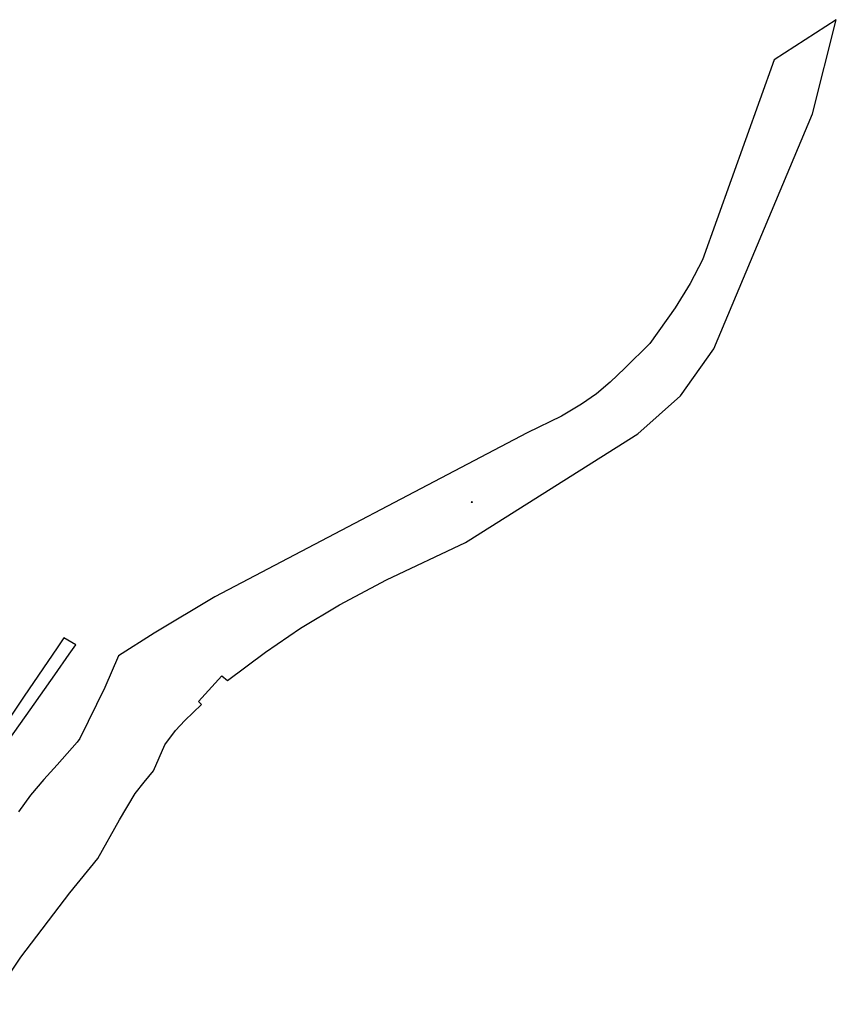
# Model space of a CAD drawing. Header units: metres. Extents: x 32397213 to 32398908, y 5500100 to 5502306.
# Tile 37 of 38: x 32398379 to 32398673, y 5500886 to 5501240. Entities that reach past the tile are written whole.
import ezdxf

# ---------------------------------------------------------------- set-up
doc = ezdxf.new("R2010")
doc.units = ezdxf.units.M
doc.header["$PDSIZE"] = 2.5
doc.linetypes.add('1', pattern=[0])
doc.layers.get('0').update_dxf_attribs({"linetype": 'CONTINUOUS'})
doc.layers.add('AX_Fliessgewaesser', color=7, linetype='1', lineweight=18)
doc.layers.add('AX_Flurstueck', color=7, linetype='1', lineweight=18)

# ---------------------------------------------------------------- blocks, each defined once
blk = doc.blocks.new('5')
at = {"color": 0}
for p, q in [((-0.433, -0.25), (0, 0.5)), ((0, 0.5), (0.433, -0.25)), ((0.433, -0.25), (-0.433, -0.25))]:
    blk.add_line(p, q, dxfattribs=at)
blk.add_point((0, 0), dxfattribs=at)

msp = doc.modelspace()

# ---------------------------------------------------------------- linework, layer by layer
at = {"layer": 'AX_Flurstueck', "color": 7, "linetype": '1', "lineweight": 25, "ltscale": 0.5}
for points in [[(32398367.5, 5500885.94, 0), (32398378.96, 5500902.92, 0), (32398396.57, 5500926.13, 0), (32398406.65, 5500938.47, 0), (32398414.49, 5500952.38, 0), (32398420.07, 5500961.79, 0), (32398423.39, 5500965.89, 0), (32398426.7, 5500970, 0), (32398430.79, 5500979.36, 0), (32398434.66, 5500984.48, 0), (32398438.01, 5500988.15, 0), (32398444.03, 5500993.9, 0), (32398442.93, 5500994.92, 0), (32398451.36, 5501004.25, 0), (32398453.4, 5501002.49, 0), (32398467.07, 5501012.67, 0), (32398479.62, 5501021.34, 0), (32398493.7, 5501029.8, 0), (32398510.67, 5501038.77, 0), (32398539.09, 5501052.21, 0), (32398540.09, 5501052.84, 0), (32398601.09, 5501091.34, 0), (32398616.51, 5501105.03, 0), (32398628.47, 5501122, 0), (32398664.03, 5501206.55, 0), (32398672.6, 5501240.46, 0), (32398650.22, 5501226.06, 0), (32398624.37, 5501153.96, 0), (32398619.93, 5501145.44, 0), (32398614.54, 5501136.66, 0), (32398605.46, 5501123.85, 0), (32398596.46, 5501114.93, 0), (32398591.22, 5501109.98, 0), (32398586.22, 5501105.8, 0), (32398580.8, 5501102.05, 0), (32398573.69, 5501097.75, 0), (32398561.23, 5501091.66, 0), (32398448.8, 5501032.6, 0), (32398426.93, 5501019.54, 0), (32398414.12, 5501011.42, 0), (32398409.18, 5501000.05, 0), (32398400.21, 5500981.62, 0), (32398399.29, 5500980.34, 0), (32398392, 5500972.22, 0), (32398387.2, 5500966.86, 0), (32398382.41, 5500961.24, 0), (32398378.14, 5500955.24, 0)], [(32398374.76, 5500981.26, 0), (32398382.29, 5500991.95, 0), (32398391.18, 5501004.57, 0), (32398396.41, 5501011.98, 0), (32398398.81, 5501015.4, 0), (32398394.46, 5501017.92, 0), (32398391.98, 5501014.23, 0), (32398380.21, 5500996.91, 0), (32398374.89, 5500989.02, 0)]]:
    msp.add_polyline3d(points, dxfattribs=at)

# ---------------------------------------------------------------- block references
at = {"layer": 'AX_Fliessgewaesser', "color": 7, "xscale": 0.5, "yscale": 0.5, "zscale": 0.5}
msp.add_blockref('5', (32398541.34, 5501066.76), dxfattribs=at)

doc.saveas('drawing.dxf')
